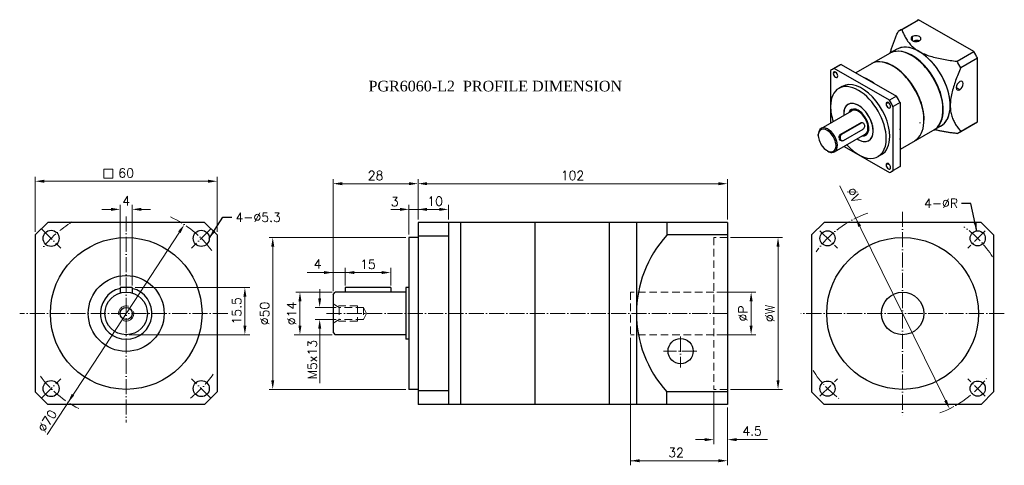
# Model space of a CAD drawing. Extents: x 47 to 371, y 114 to 260.
import ezdxf

# ---------------------------------------------------------------- set-up
doc = ezdxf.new("R2010")
doc.units = 0
doc.header["$LTSCALE"] = 10
doc.header["$MEASUREMENT"] = 0
doc.linetypes.add('CEN', pattern=[0.67, 0.5, -0.08, 0.01, -0.08])
doc.linetypes.add('DASHED', pattern=[0.75, 0.5, -0.25])
doc.layers.get('0').update_dxf_attribs({"linetype": 'CONTINUOUS'})
for name, color, linetype, lineweight in [('AM_0', 7, 'CONTINUOUS', 50), ('CEN', 6, 'CEN', 15), ('DASH', 1, 'DASHED', 15), ('DIM', 4, 'CONTINUOUS', 15)]:
    doc.layers.add(name, color=color, linetype=linetype, lineweight=lineweight)
doc.styles.get("Standard").update_dxf_attribs({"font": 'romans.shx', "bigfont": 'chineset.shx'})
doc.dimstyles.get("Standard").update_dxf_attribs({"dimtxt": 0.18, "dimasz": 0.18, "dimexe": 0.18, "dimexo": 0.0625, "dimgap": 0.09, "dimtad": 0, "dimtih": 1, "dimtoh": 1, "dimdec": 4, "dimzin": 0, "dimdsep": 46, "dimtxsty": 'Standard', "dimcen": 0.09, "dimadec": 0, "dimazin": 0, "dimtfac": 1, "dimtdec": 4, "dimtofl": 0, "dimtmove": 0, "dimatfit": 3, "dimfxl": 0, "dimtolj": 1, "dimtzin": 0, "dimarcsym": 0})

# ---------------------------------------------------------------- blocks, each defined once
blk = doc.blocks.new('TRWHE')
at = {"layer": 'AM_0', "color": 7, "linetype": 'Continuous', "lineweight": 25}
for p, q in [((337.07, 256.85), (342.6, 260.04)), ((337.7, 257.17), (343.22, 260.36)), ((361.42, 249.86), (343.22, 260.36)), ((341.2, 253.45), (341.2, 254.78)), ((342.38, 253.18), (342.94, 253.5)), ((336.07, 250.65), (333.91, 249.4)), ((333.66, 249.27), (322.57, 242.86)), ((341.07, 248.48), (340.95, 248.54)), ((355.89, 246.67), (361.42, 249.86)), ((357.11, 244.56), (362.63, 247.75)), ((362.63, 226.74), (362.63, 247.75)), ((314.23, 243.62), (314.23, 226.36)), ((317.12, 245.33), (314.82, 244.01)), ((317.74, 245.65), (315.45, 244.32)), ((333.64, 233.82), (315.45, 244.32)), ((317.74, 245.65), (335.94, 235.15)), ((315.84, 243.11), (315.09, 242.68)), ((318.07, 238.39), (316.92, 237.73)), ((355.64, 237.97), (356.79, 237.31)), ((335.94, 235.15), (333.64, 233.82)), ((321.98, 230.79), (322.03, 230.94)), ((333.26, 233.05), (332.51, 232.62)), ((337.15, 233.04), (334.86, 231.71)), ((334.86, 210.71), (334.86, 231.71)), ((337.15, 233.04), (337.15, 212.03)), ((311.09, 224.54), (321.17, 230.36)), ((317.43, 222.51), (323.96, 226.29)), ((324.35, 226.27), (317.82, 222.5)), ((318.46, 220.58), (324.99, 224.35)), ((324.35, 226.27), (323.96, 226.29)), ((324.7, 226.36), (324.33, 226.38)), ((350.65, 225.39), (337.15, 217.6)), ((343.69, 226.44), (343.69, 226.3)), ((350.65, 225.4), (348.48, 224.15)), ((356.52, 223.17), (362.04, 226.36)), ((357.11, 223.55), (362.63, 226.74)), ((310.17, 222.24), (310.17, 222.5)), ((315.55, 216.82), (325.63, 222.64)), ((317.82, 222.5), (317.43, 222.51)), ((324.86, 222.2), (324.99, 222.13)), ((318.11, 220.49), (317.73, 220.5)), ((318.69, 218.64), (333.64, 210)), ((313.09, 217.17), (313.32, 217.04)), ((314.34, 216.78), (314.66, 216.61)), ((331.03, 215.94), (329.88, 215.28)), ((333.26, 212.94), (332.51, 212.51)), ((336.56, 211.65), (334.27, 210.32)), ((337.15, 212.03), (334.86, 210.71))]:
    blk.add_line(p, q, dxfattribs=at)
for points in [[(333.89, 249.39), (333.98, 249.69), (334.06, 249.98), (334.15, 250.28), (334.24, 250.57), (334.34, 250.87), (334.43, 251.16), (334.53, 251.46), (334.63, 251.75), (334.74, 252.05), (334.84, 252.34), (334.95, 252.64), (335.06, 252.93), (335.17, 253.23), (335.28, 253.52), (335.39, 253.82), (335.51, 254.11), (335.63, 254.41), (335.74, 254.7), (335.86, 255), (335.99, 255.29), (336.11, 255.58), (336.23, 255.88), (336.36, 256.17), (336.48, 256.47)], [(337.7, 257.17), (337.82, 256.84), (337.95, 256.51), (338.08, 256.19), (338.21, 255.86), (338.36, 255.54), (338.51, 255.21), (338.67, 254.89), (338.84, 254.57), (339.02, 254.26), (339.21, 253.94), (339.41, 253.63), (339.62, 253.32), (339.85, 253.01), (340.09, 252.7), (340.34, 252.4), (340.61, 252.1), (340.9, 251.8), (341.2, 251.51), (341.51, 251.23), (341.85, 250.96), (342.2, 250.69), (342.57, 250.43), (342.95, 250.18), (343.36, 249.93)], [(343.29, 253.35), (343.23, 253.39), (343.17, 253.42), (343.11, 253.45), (343.05, 253.47), (342.98, 253.49), (342.91, 253.51), (342.85, 253.52), (342.78, 253.53), (342.71, 253.53), (342.64, 253.53), (342.57, 253.53), (342.5, 253.52), (342.43, 253.51), (342.35, 253.5), (342.29, 253.49), (342.22, 253.47), (342.15, 253.45), (342.08, 253.43), (342.01, 253.4), (341.94, 253.38), (341.87, 253.35), (341.81, 253.32), (341.74, 253.29), (341.68, 253.26)], [(343.36, 249.93), (343.78, 249.7), (344.22, 249.48), (344.67, 249.26), (345.13, 249.06), (345.6, 248.87), (346.09, 248.69), (346.59, 248.51), (347.1, 248.35), (347.61, 248.19), (348.14, 248.05), (348.67, 247.91), (349.21, 247.78), (349.75, 247.66), (350.29, 247.54), (350.84, 247.43), (351.39, 247.33), (351.95, 247.23), (352.5, 247.14), (353.06, 247.05), (353.62, 246.96), (354.19, 246.88), (354.75, 246.81), (355.32, 246.74), (355.89, 246.67)], [(357.11, 244.56), (356.89, 244.03), (356.66, 243.5), (356.45, 242.97), (356.23, 242.45), (356.03, 241.92), (355.82, 241.39), (355.62, 240.86), (355.43, 240.34), (355.25, 239.81), (355.07, 239.28), (354.9, 238.75), (354.73, 238.22), (354.58, 237.69), (354.43, 237.17), (354.3, 236.64), (354.17, 236.11), (354.06, 235.58), (353.96, 235.07), (353.87, 234.55), (353.8, 234.04), (353.75, 233.54), (353.71, 233.04), (353.68, 232.55), (353.67, 232.07)], [(353.67, 232.07), (353.68, 231.6), (353.71, 231.14), (353.75, 230.69), (353.8, 230.25), (353.87, 229.83), (353.96, 229.41), (354.06, 229.01), (354.17, 228.62), (354.29, 228.23), (354.43, 227.86), (354.58, 227.5), (354.73, 227.15), (354.9, 226.81), (355.07, 226.48), (355.25, 226.16), (355.43, 225.84), (355.62, 225.53), (355.82, 225.23), (356.02, 224.94), (356.23, 224.65), (356.45, 224.37), (356.66, 224.09), (356.88, 223.82), (357.11, 223.55)], [(324.28, 226.38), (324.29, 226.38), (324.29, 226.38), (324.29, 226.38), (324.29, 226.38), (324.29, 226.38), (324.3, 226.38), (324.3, 226.38), (324.3, 226.38), (324.3, 226.38), (324.3, 226.38), (324.31, 226.38), (324.31, 226.38), (324.31, 226.38), (324.31, 226.38), (324.31, 226.38), (324.32, 226.38), (324.32, 226.38), (324.32, 226.38), (324.32, 226.38), (324.32, 226.38), (324.33, 226.38), (324.33, 226.38), (324.33, 226.38), (324.33, 226.38)], [(355.89, 222.85), (355.57, 222.89), (355.26, 222.93), (354.94, 222.97), (354.62, 223.01), (354.31, 223.05), (353.99, 223.09), (353.68, 223.14), (353.36, 223.18), (353.05, 223.23), (352.74, 223.28), (352.43, 223.33), (352.12, 223.38), (351.81, 223.44), (351.5, 223.49), (351.19, 223.55), (350.88, 223.6), (350.58, 223.66), (350.27, 223.73), (349.97, 223.79), (349.67, 223.86), (349.37, 223.92), (349.07, 224), (348.77, 224.07), (348.47, 224.14)], [(317.03, 221.32), (317.03, 221.35), (317.02, 221.38), (317.02, 221.42), (317.01, 221.45), (317.01, 221.49), (317.01, 221.52), (317.01, 221.56), (317, 221.59), (317, 221.63), (317, 221.66), (317.01, 221.69), (317.01, 221.73), (317.01, 221.76), (317.01, 221.79), (317.02, 221.83), (317.02, 221.86), (317.03, 221.89), (317.04, 221.93), (317.04, 221.96), (317.05, 221.99), (317.06, 222.02), (317.07, 222.05), (317.08, 222.08), (317.09, 222.11)], [(317.55, 220.54), (317.53, 220.55), (317.5, 220.56), (317.48, 220.57), (317.45, 220.59), (317.43, 220.6), (317.41, 220.62), (317.38, 220.64), (317.36, 220.66), (317.34, 220.68), (317.32, 220.7), (317.3, 220.73), (317.28, 220.75), (317.26, 220.78), (317.24, 220.8), (317.22, 220.83), (317.2, 220.86), (317.19, 220.89), (317.17, 220.92), (317.15, 220.95), (317.14, 220.98), (317.12, 221.02), (317.11, 221.05), (317.1, 221.08), (317.08, 221.12)], [(317.18, 222.27), (317.19, 222.29), (317.2, 222.3), (317.21, 222.31), (317.21, 222.32), (317.22, 222.33), (317.23, 222.35), (317.24, 222.36), (317.25, 222.37), (317.26, 222.38), (317.27, 222.39), (317.28, 222.4), (317.29, 222.41), (317.3, 222.42), (317.31, 222.43), (317.32, 222.44), (317.34, 222.45), (317.35, 222.46), (317.36, 222.47), (317.37, 222.48), (317.38, 222.48), (317.39, 222.49), (317.41, 222.5), (317.42, 222.51), (317.43, 222.51)], [(317.73, 220.5), (317.73, 220.5), (317.73, 220.5), (317.73, 220.5), (317.73, 220.5), (317.73, 220.5), (317.73, 220.5), (317.73, 220.5), (317.73, 220.5), (317.73, 220.5), (317.73, 220.5), (317.73, 220.5), (317.73, 220.5), (317.73, 220.5), (317.73, 220.5), (317.73, 220.5), (317.73, 220.5), (317.73, 220.5), (317.73, 220.5), (317.73, 220.5), (317.73, 220.5), (317.73, 220.5), (317.73, 220.5), (317.73, 220.5), (317.73, 220.5)]]:
    blk.add_lwpolyline(points, dxfattribs=at)
for centre, major_axis, ratio, start_param, end_param in [((352.32, 243.2), (-9.72, 16.84), 0.57735, 6.220521, 6.283185), ((346.8, 240.01), (-9.72, 16.84), 0.57735, 6.220521, 6.345849), ((342.35, 254.12), (-1.62, 0), 0.57735, 5.497787, 8.63938), ((342.35, 254.12), (1.62, 0), 0.57735, 5.497787, 8.63938), ((340.95, 236.64), (-7.29, 12.63), 0.57735, 6.021386, 6.283185), ((341.07, 236.7), (-7.29, 12.62), 0.57735, 3.926991, 6.255678), ((340.95, 236.64), (7.29, -12.63), 0.57735, 0, 2.879793), ((343.36, 238.03), (-7.29, 12.63), 0.57735, 5.497787, 6.31652), ((343.36, 238.03), (-7.29, 12.62), 0.57735, 3.926991, 6.283185), ((343.36, 238.03), (-7.29, 12.63), 0.57735, 3.926991, 5.497787), ((334.81, 233.23), (-7.29, 12.62), 0.57735, 3.926991, 6.255678), ((334.7, 233.17), (7.29, -12.63), 0.57735, 0, 2.879793), ((341.07, 236.7), (7.21, -12.49), 0.57735, 0.785398, 2.356194), ((346.8, 240.01), (9.72, -16.84), 0.57735, 1.508132, 1.63346), ((352.32, 243.2), (-9.72, 16.84), 0.57735, 4.649725, 4.775053), ((324.55, 227.16), (-9.72, 16.84), 0.57735, 6.220521, 6.345849), ((326.84, 228.49), (-9.72, 16.84), 0.57735, 6.220521, 6.283185), ((334.81, 233.23), (7.21, -12.49), 0.57735, 0.785398, 2.356194), ((315.84, 242.25), (-0.527, 0.912), 0.57735, 3.926991, 7.068583), ((315.84, 242.25), (0.527, -0.912), 0.57735, 3.926991, 7.068583), ((326.95, 228.55), (7.29, -12.63), 0.57735, 2.206985, 2.505404), ((356.79, 238.63), (0.81, 1.4), 0.57735, 3.926991, 7.068583), ((323.4, 226.5), (-6.48, 11.23), 0.57735, 3.926991, 7.068583), ((324.55, 227.16), (-6.48, 11.23), 0.57735, 3.926991, 6.283185), ((356.79, 238.63), (-0.81, -1.4), 0.57735, 3.926991, 7.068583), ((323.4, 226.5), (-3.44, 5.96), 0.57735, 3.926991, 7.068583), ((324.55, 227.16), (-9.72, 16.84), 0.57735, 4.649725, 4.775053), ((326.84, 228.49), (9.72, -16.84), 0.57735, 1.508132, 1.63346), ((323.4, 226.5), (6.48, -11.23), 0.57735, 3.926991, 4.361482), ((323.4, 226.5), (-3.44, 5.96), 0.57735, 4.825681, 7.150261), ((323.4, 226.5), (-2.43, 4.21), 0.57735, 4.825681, 6.694323), ((323.52, 226.57), (-2.43, 4.21), 0.57735, 0.023572, 0.411138), ((323.4, 226.5), (-2.35, 4.07), 0.57735, 5.939276, 6.606222), ((323.4, 226.5), (-2.23, 3.86), 0.57735, 5.939276, 6.283185), ((323.4, 226.5), (2.35, -4.07), 0.57735, 5.960149, 9.080869), ((323.4, 226.5), (2.23, -3.86), 0.57735, 0, 2.797684), ((333.26, 232.19), (-0.527, 0.912), 0.57735, 3.926991, 7.068583), ((333.26, 232.19), (0.527, -0.912), 0.57735, 3.926991, 7.068583), ((341.07, 236.7), (7.29, -12.62), 0.57735, 0.027508, 0.785398), ((343.36, 238.03), (7.29, -12.63), 0.57735, 6.24985, 7.068583), ((343.36, 238.03), (7.29, -12.62), 0.57735, 0, 0.785398), ((323.4, 226.5), (-3.44, 5.96), 0.57735, 0.785398, 0.867076), ((323.4, 226.5), (3.44, -5.96), 0.57735, 5.416109, 7.967274), ((323.4, 226.5), (2.43, -4.21), 0.57735, 5.872047, 7.967274), ((313.09, 220.55), (-2.07, 3.58), 0.57735, 5.939276, 9.080869), ((313.32, 220.68), (-2.23, 3.86), 0.57735, 5.939276, 7.068583), ((313.09, 220.55), (2.07, -3.58), 0.57735, 5.939276, 9.080869), ((313.32, 220.68), (-2.23, 3.86), 0.57735, 2.797684, 5.939276), ((324.67, 225.31), (0.03, 1.05), 0.768686, 3.586533, 6.728126), ((326.95, 228.55), (7.29, -12.63), 0.57735, 0.636189, 0.934608), ((352.32, 243.2), (9.72, -16.84), 0.57735, 0, 0.062664), ((318.14, 221.54), (-0.03, -1.05), 0.768686, 3.586533, 6.728126), ((323.4, 226.5), (6.48, -11.23), 0.57735, 5.063296, 7.068583), ((323.4, 226.5), (3.44, -5.96), 0.57735, 5.416109, 7.068583), ((323.52, 226.57), (2.43, -4.21), 0.57735, 5.872047, 5.939276), ((323.52, 226.57), (2.43, -4.21), 0.57735, 5.939276, 6.259613), ((324.55, 227.16), (6.48, -11.23), 0.57735, 0, 0.785398), ((346.8, 240.01), (9.72, -16.84), 0.57735, 6.220521, 6.345849), ((313.32, 220.68), (2.23, -3.86), 0.57735, 5.497787, 5.939276), ((333.26, 212.08), (-0.527, 0.912), 0.57735, 3.926991, 7.068583), ((333.26, 212.08), (0.527, -0.912), 0.57735, 3.926991, 7.068583), ((326.84, 228.49), (9.72, -16.84), 0.57735, 0, 0.062664), ((324.55, 227.16), (9.72, -16.84), 0.57735, 6.220521, 6.345849)]:
    blk.add_ellipse(centre, major_axis=major_axis, ratio=ratio, start_param=start_param, end_param=end_param, dxfattribs=at)

msp = doc.modelspace()

# ---------------------------------------------------------------- linework, layer by layer
for p, q in [((56.18, 193.58), (52.04, 189.44)), ((107.9, 193.58), (56.18, 193.58)), ((107.9, 193.58), (112.04, 189.44)), ((280.24, 193.58), (178.24, 193.58)), ((178.24, 193.58), (178.24, 133.58)), ((188.24, 193.58), (188.24, 133.58)), ((192.24, 193.58), (192.24, 133.58)), ((216.74, 193.58), (216.74, 133.58)), ((241.24, 193.58), (241.24, 133.58)), ((250.24, 193.58), (250.24, 133.58)), ((260.24, 193.58), (260.24, 189.44)), ((280.24, 193.58), (280.24, 133.58)), ((312.11, 193.58), (307.97, 189.44)), ((363.83, 193.58), (312.11, 193.58)), ((363.83, 193.58), (367.97, 189.44)), ((52.04, 189.44), (52.04, 137.72)), ((112.04, 189.44), (112.04, 137.72)), ((175.24, 188.58), (175.24, 138.58)), ((178.24, 188.58), (175.24, 188.58)), ((188.24, 189.08), (178.24, 189.08)), ((280.24, 189.44), (260.24, 189.44)), ((307.97, 189.44), (307.97, 137.72)), ((367.97, 189.44), (367.97, 137.72)), ((84.04, 172.08), (80.04, 172.08)), ((80.04, 172.08), (80.04, 170.29)), ((84.04, 172.08), (84.04, 170.29)), ((169.24, 172.08), (154.24, 172.08)), ((154.24, 172.08), (154.24, 170.58)), ((169.24, 172.08), (169.24, 170.58)), ((175.24, 172.08), (174.24, 172.08)), ((174.24, 172.08), (174.24, 155.08)), ((150.24, 169.88), (150.94, 170.58)), ((150.24, 169.88), (150.24, 157.28)), ((174.24, 170.58), (150.94, 170.58)), ((150.24, 157.28), (150.94, 156.58)), ((174.24, 156.58), (150.94, 156.58)), ((175.24, 155.08), (174.24, 155.08)), ((52.04, 137.72), (56.18, 133.58)), ((112.04, 137.72), (107.9, 133.58)), ((178.24, 138.58), (175.24, 138.58)), ((188.24, 138.08), (178.24, 138.08)), ((280.24, 137.72), (260.24, 137.72)), ((260.24, 133.58), (260.24, 137.72)), ((307.97, 137.72), (312.11, 133.58)), ((367.97, 137.72), (363.83, 133.58)), ((107.9, 133.58), (56.18, 133.58)), ((280.24, 133.58), (178.24, 133.58)), ((363.83, 133.58), (312.11, 133.58))]:
    msp.add_line(p, q)
for centre, radius in [((57.29, 188.33), 2.65), ((82.04, 163.58), 25), ((106.79, 188.33), 2.65), ((313.22, 188.33), 2.5), ((337.97, 163.58), 25), ((362.72, 188.33), 2.5), ((82.04, 163.58), 12.5), ((82.04, 163.58), 7), ((337.97, 163.58), 7), ((82.04, 163.58), 2), ((264.79, 151.18), 4.15), ((57.29, 138.83), 2.65), ((106.79, 138.83), 2.65), ((313.22, 138.83), 2.5), ((362.72, 138.83), 2.5)]:
    msp.add_circle(centre, radius)
for centre, radius, start, end in [((288.54, 163.58), 38.29, 137.634, 222.366), ((82.04, 163.58), 8.5, 103.609, 76.391)]:
    msp.add_arc(centre, radius, start, end)
at = {"layer": 'CEN'}
for p, q in [((82.04, 195.56), (82.04, 127.69)), ((337.97, 197.09), (337.97, 130.07)), ((54.11, 191.51), (60.53, 185.09)), ((109.97, 191.51), (103.54, 185.09)), ((310.73, 190.82), (316.47, 185.09)), ((365.21, 190.82), (359.48, 185.09)), ((115.55, 163.58), (46.94, 163.58)), ((280.35, 163.58), (148.1, 163.58)), ((371.48, 163.58), (304.46, 163.58)), ((264.79, 155.95), (264.79, 145.79)), ((270.15, 151.18), (259.19, 151.18)), ((54.11, 135.65), (60.53, 142.07)), ((109.97, 135.65), (103.54, 142.07)), ((310.73, 136.34), (316.47, 142.07)), ((365.21, 136.34), (359.48, 142.07))]:
    msp.add_line(p, q, dxfattribs=at)
for centre, start, end in [((82.04, 163.58), 36.3587, 65.3479), ((337.97, 163.58), 109.1653, 144.5669), ((82.04, 163.58), 120.519, 142.5466), ((337.97, 163.58), 32.1149, 54.7522), ((82.04, 163.58), 216.0895, 243.4477), ((82.04, 163.58), 307.1885, 325.1417), ((337.97, 163.58), 212.4508, 234.1779), ((337.97, 163.58), 290.5475, 322.3028)]:
    msp.add_arc(centre, 35, start, end, dxfattribs=at)
at = {"layer": 'DASH', "ltscale": 0.5}
for p, q in [((280.24, 188.58), (275.74, 188.58)), ((275.74, 188.58), (275.74, 138.58)), ((275.74, 170.58), (248.24, 170.58)), ((248.24, 170.58), (248.24, 156.58)), ((152.24, 165.58), (150.24, 166.73)), ((158.24, 166.08), (151.38, 166.08)), ((160.24, 165.58), (152.24, 165.58)), ((152.24, 165.58), (152.24, 161.58)), ((158.24, 166.08), (158.24, 161.08)), ((160.24, 165.58), (161.21, 163.58)), ((160.24, 165.58), (160.24, 161.58)), ((161.21, 163.58), (160.24, 161.58)), ((152.24, 161.58), (150.24, 160.42)), ((158.24, 161.08), (151.38, 161.08)), ((160.24, 161.58), (152.24, 161.58)), ((275.74, 156.58), (248.24, 156.58)), ((280.24, 138.58), (275.74, 138.58))]:
    msp.add_line(p, q, dxfattribs=at)
at = {"layer": 'DASH'}
msp.add_circle((82.04, 163.58), 2.5, dxfattribs=at)
at = {"layer": 'DIM'}
for p, q in [((74.64, 211.16), (74.64, 208.16)), ((74.64, 211.16), (77.64, 211.16)), ((77.64, 211.16), (77.64, 208.16)), ((52.04, 190.44), (52.04, 208.64)), ((74.64, 208.16), (77.64, 208.16)), ((112.04, 190.44), (112.04, 208.64)), ((150.24, 170.88), (150.24, 207.84)), ((178.24, 194.58), (178.24, 207.84)), ((178.24, 194.58), (178.24, 207.84)), ((178.24, 194.58), (178.24, 207.84)), ((280.24, 194.58), (280.24, 207.84)), ((109.04, 207.14), (55.04, 207.14)), ((153.24, 206.34), (175.24, 206.34)), ((181.24, 206.34), (184.24, 206.34)), ((181.24, 206.34), (278.24, 206.34)), ((352.12, 134.87), (317.23, 205.68)), ((80.04, 172.78), (80.04, 199.38)), ((84.04, 172.78), (84.04, 199.38)), ((175.24, 189.58), (175.24, 199.37)), ((178.24, 194.58), (178.24, 199.71)), ((178.24, 194.58), (178.24, 199.37)), ((188.24, 194.58), (188.24, 199.37)), ((188.24, 194.58), (188.24, 199.37)), ((77.04, 197.88), (74.04, 197.88)), ((87.04, 197.88), (90.04, 197.88)), ((172.24, 197.87), (169.24, 197.87)), ((175.24, 197.87), (184.24, 197.87)), ((181.24, 197.87), (186.24, 197.87)), ((99.56, 190.35), (55.97, 123.75)), ((174.24, 188.58), (129.12, 188.58)), ((281.24, 188.58), (298.4, 188.58)), ((130.35, 185.58), (130.35, 141.58)), ((296.9, 141.58), (296.9, 185.58)), ((150.24, 170.88), (150.24, 178.56)), ((154.24, 172.78), (154.24, 178.56)), ((154.24, 172.78), (154.24, 178.56)), ((169.24, 172.78), (169.24, 178.56)), ((141.68, 177.06), (166.24, 177.06)), ((157.24, 177.06), (160.24, 177.06)), ((85.04, 172.08), (122.78, 172.08)), ((121.17, 159.58), (121.17, 169.28)), ((149.94, 170.58), (137.96, 170.58)), ((145.82, 168.58), (145.82, 171.58)), ((276.74, 170.58), (289.53, 170.58)), ((139.32, 167.58), (139.32, 159.58)), ((151.24, 165.58), (144.32, 165.58)), ((288.03, 159.58), (288.03, 167.58)), ((151.24, 161.58), (144.32, 161.58)), ((83.04, 156.58), (122.78, 156.58)), ((149.94, 156.58), (137.44, 156.58)), ((145.82, 158.58), (145.82, 140.67)), ((276.74, 156.58), (289.53, 156.58)), ((248.24, 155.58), (248.24, 113.56)), ((174.24, 138.58), (129.12, 138.58)), ((275.74, 137.58), (275.74, 120.52)), ((281.24, 138.58), (298.4, 138.58)), ((280.24, 132.58), (280.24, 120.52)), ((280.24, 132.58), (280.24, 113.56)), ((272.74, 122.02), (269.74, 122.02)), ((283.24, 122.02), (293.41, 122.02)), ((277.24, 115.06), (248.24, 115.06))]:
    msp.add_line(p, q, dxfattribs=at)
for points in [[(55.04, 207.64), (55.04, 206.64), (52.04, 207.14)], [(109.04, 207.64), (109.04, 206.64), (112.04, 207.14)], [(153.24, 206.84), (153.24, 205.84), (150.24, 206.34)], [(175.24, 206.84), (175.24, 205.84), (178.24, 206.34)], [(181.24, 206.84), (181.24, 205.84), (178.24, 206.34)], [(181.24, 206.84), (181.24, 205.84), (178.24, 206.34)], [(277.24, 206.84), (277.24, 205.84), (280.24, 206.34)], [(77.04, 198.38), (77.04, 197.38), (80.04, 197.88)], [(87.04, 198.38), (87.04, 197.38), (84.04, 197.88)], [(172.24, 198.37), (172.24, 197.37), (175.24, 197.87)], [(181.24, 198.37), (181.24, 197.37), (178.24, 197.87)], [(181.24, 198.37), (181.24, 197.37), (178.24, 197.87)], [(185.24, 198.37), (185.24, 197.37), (188.24, 197.87)], [(324.28, 192.51), (323.38, 192.06), (322.5, 194.98)], [(99.15, 190.63), (99.98, 190.08), (101.21, 192.86)], [(129.85, 185.58), (130.85, 185.58), (130.35, 188.58)], [(296.4, 185.58), (297.4, 185.58), (296.9, 188.58)], [(147.24, 177.56), (147.24, 176.56), (150.24, 177.06)], [(157.24, 177.56), (157.24, 176.56), (154.24, 177.06)], [(157.24, 177.56), (157.24, 176.56), (154.24, 177.06)], [(166.24, 177.56), (166.24, 176.56), (169.24, 177.06)], [(120.67, 169.08), (121.67, 169.08), (121.17, 172.08)], [(138.82, 167.58), (139.82, 167.58), (139.32, 170.58)], [(287.53, 167.58), (288.53, 167.58), (288.03, 170.58)], [(145.32, 168.58), (146.32, 168.58), (145.82, 165.58)], [(120.67, 159.58), (121.67, 159.58), (121.17, 156.58)], [(138.82, 159.58), (139.82, 159.58), (139.32, 156.58)], [(145.32, 158.58), (146.32, 158.58), (145.82, 161.58)], [(287.53, 159.58), (288.53, 159.58), (288.03, 156.58)], [(129.85, 141.58), (130.85, 141.58), (130.35, 138.58)], [(296.4, 141.58), (297.4, 141.58), (296.9, 138.58)], [(64.09, 137.08), (64.93, 136.53), (62.87, 134.3)], [(352.56, 135.1), (351.67, 134.65), (353.44, 132.18)], [(272.74, 122.52), (272.74, 121.52), (275.74, 122.02)], [(283.24, 122.52), (283.24, 121.52), (280.24, 122.02)], [(251.24, 115.56), (251.24, 114.56), (248.24, 115.06)], [(277.24, 115.56), (277.24, 114.56), (280.24, 115.06)]]:
    msp.add_solid(points, dxfattribs=at)

# ---------------------------------------------------------------- block references
msp.add_blockref('TRWHE', (0, 0), dxfattribs=at)

# ---------------------------------------------------------------- texts
at = {"insert": (161.92, 240.24), "char_height": 3.5, "width": 122.043, "attachment_point": 1}
msp.add_mtext('{\\fTimes New Roman|b0|i0|c238|p18;PGR6060-L2  PROFILE DIMENSION}', dxfattribs=at)
at = {"layer": 'DIM', "char_height": 3}
for s, insert, attachment_point in [('60', (82.04, 209.84), 5), ('102', (229.16, 209.04), 5), ('\\A1;28', (164.24, 209.04), 5), ('\\A1;4', (82.04, 200.67), 5), ('\\A1;3', (170.55, 200.39), 5), ('10', (183.88, 200.57), 5), ('4-%%cR', (356.21, 198.36), 9), ('4-%%C5.3', (118.09, 196.77), 1), ('\\A1;4', (145.17, 179.9), 5), ('\\A1;15', (161.74, 179.76), 5), ('\\A1;4.5', (288.34, 124.86), 5), ('32', (263.29, 117.76), 5)]:
    msp.add_mtext(s, dxfattribs=dict(at, insert=insert, attachment_point=attachment_point))
at = {"layer": 'DIM', "char_height": 3, "attachment_point": 5}
for s, insert, rotation in [('∅V', (321.92, 202.56), 296), ('15.5', (118.47, 164.43), 90), ('%%c50', (127.65, 163.58), 90), ('%%C14', (136.62, 163.58), 90), ('%%cP', (285.33, 163.58), 90), ('%%cW', (294.2, 163.58), 90), ('M5x13', (143.37, 148.36), 90), ('\\A1;∅70', (56.06, 128.19), 56.7902)]:
    msp.add_mtext(s, dxfattribs=dict(at, insert=insert, rotation=rotation))

# ---------------------------------------------------------------- leaders
at = {"layer": 'DIM', "annotation_type": 0, "has_hookline": 1}
for points, hookline_direction, text_width in [([(362.48, 190.74), (360.41, 199.86), (357.41, 199.86)], 1, 11), ([(109.44, 188.33), (113.89, 195.27), (116.89, 195.27)], 0, 15)]:
    msp.add_leader(points, dimstyle='Standard', override={"dimtxt": 3, "dimasz": 3, "dimexe": 1.5, "dimexo": 1, "dimgap": 1.2, "dimtad": 0, "dimtih": 0, "dimtoh": 0, "dimdec": 3, "dimzin": 8, "dimaunit": 1, "dimadec": 2, "dimtdec": 3, "dimtmove": 2}, dxfattribs=dict(at, hookline_direction=hookline_direction, text_width=text_width))

doc.saveas('drawing.dxf')
